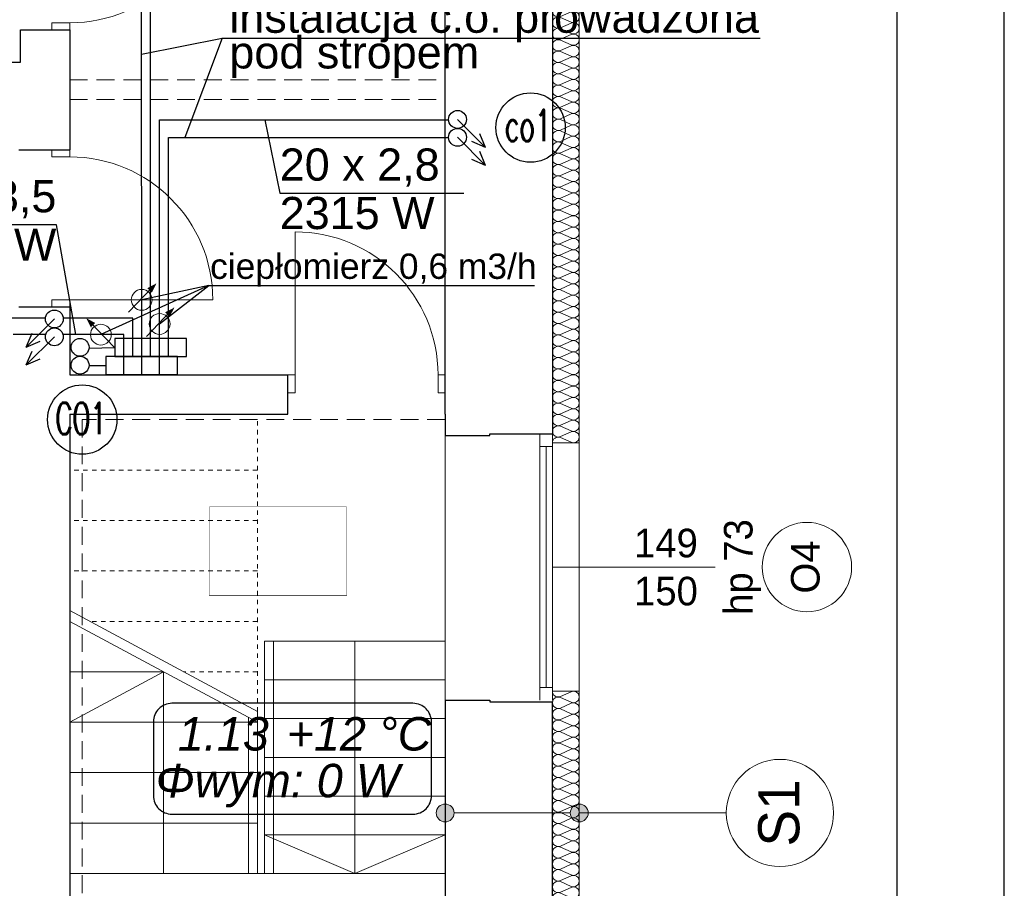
# Model space of a CAD drawing. Header units: inches. Extents: x -515158 to -470211, y -1887 to 84268.
# Tile 96 of 102: x -476067 to -470560, y 68194 to 73054. Entities that reach past the tile are written whole.
import ezdxf
from ezdxf.lldxf.tags import DXFTag

# ---------------------------------------------------------------- set-up
doc = ezdxf.new("R2010")
doc.units = ezdxf.units.IN
doc.header["$MEASUREMENT"] = 0
doc.set_wipeout_variables(frame=1)
doc.linetypes.add('Hidden Line', pattern=[50, 25, -25])
doc.linetypes.add('Krawędzie ukryte', pattern=[150, 100, -50])
for name, color, linetype in [('#opisy', 7, 'Continuous'), ('_TABELA', 7, 'Continuous'), ('Arch ocieplenie', 252, 'Continuous'), ('Arch opisy', 252, 'Continuous'), ('IS_Text_Armatury_Therm', 7, 'Continuous'), ('IS_Text_Konstrukcji', 7, 'Continuous')]:
    doc.layers.add(name, color=color, linetype=linetype)
for name, color, linetype, lineweight in [('#podkład', 252, 'Continuous', 9), ('_MK_ARMATURA', 2, 'Continuous', 15), ('Arch ocieplenie_Nr_Pióra__9', 252, 'Continuous', 9), ('Arch opisy okien_Nr_Pióra__9', 252, 'Continuous', 9), ('Arch opisy_Nr_Pióra__1', 252, 'Continuous', 25), ('Arch opisy_Nr_Pióra__21', 252, 'Continuous', 9), ('Arch opisy_Nr_Pióra__9', 252, 'Continuous', 9), ('Arch wykończenie_Nr_Pióra__3', 252, 'Continuous', 18), ('INWENT OPISY_Nr_Pióra__21', 252, 'Continuous', 9), ('INWENT. DRZWI_Nr_Pióra__5', 252, 'Continuous', 13), ('INWENT. OKNA_Nr_Pióra__21', 252, 'Continuous', 9), ('INWENT. OKNA_Nr_Pióra__5', 252, 'Continuous', 13), ('INWENT.ŚCIANY_Nr_Pióra__1', 252, 'Continuous', 25), ('INWENT.ŚCIANY_Nr_Pióra__21', 252, 'Continuous', 9), ('Istniejące schody_Nr_Pióra__5', 252, 'Continuous', 13), ('Istniejące stropy_Nr_Pióra__5', 252, 'Continuous', 13)]:
    doc.layers.add(name, color=color, linetype=linetype, lineweight=lineweight)
for name, color, linetype, true_color in [('IS_Grafika', 7, 'SOLID', 0x000000), ('IS_Opisy_działek_Therm', 7, 'SOLID', 0x000000), ('IS_Powrót', 5, 'DASH', 0x0000ff), ('IS_Rozdzielacze_Powrót', 5, 'DASH', 0x0000ff), ('IS_Rozdzielacze_Zasilanie', 1, 'SOLID', 0xff0000), ('IS_Zasilanie', 1, 'SOLID', 0xff0000)]:
    doc.layers.add(name, color=color, linetype=linetype, true_color=true_color)
doc.styles.add('GENERATED_STYLE_10', font='arial.ttf')
doc.styles.add('GENERATED_STYLE_4', font='txt')
doc.styles.add('GENERATED_STYLE_7', font='txt')
doc.styles.add('ROMANS', font='romans', dxfattribs={"width": 0.8})
tags = doc.linetypes.add('DASH', pattern=[15, 10, -5]).pattern_tags.tags
tags[6:7] = [DXFTag(74, 4), DXFTag(75, 0), DXFTag(340, '0'), DXFTag(46, 0.0), DXFTag(50, 0.0), DXFTag(44, 0.0), DXFTag(45, 0.0)]
tags[4:5] = [DXFTag(74, 4), DXFTag(75, 0), DXFTag(340, '0'), DXFTag(46, 0.0), DXFTag(50, 0.0), DXFTag(44, 0.0), DXFTag(45, 0.0)]
tags = doc.linetypes.add('SOLID', pattern=[10, 10, 0]).pattern_tags.tags
tags[6:7] = [DXFTag(74, 4), DXFTag(75, 0), DXFTag(340, '0'), DXFTag(46, 0.0), DXFTag(50, 0.0), DXFTag(44, 0.0), DXFTag(45, 0.0)]
tags[4:5] = [DXFTag(74, 4), DXFTag(75, 0), DXFTag(340, '0'), DXFTag(46, 0.0), DXFTag(50, 0.0), DXFTag(44, 0.0), DXFTag(45, 0.0)]

# ---------------------------------------------------------------- blocks, each defined once
blk = doc.blocks.new('Linia_144', base_point=(-471873.3, 69816.5))
at = {"layer": 'Arch opisy_Nr_Pióra__21', "linetype": 'Continuous'}
blk.add_line((-471873.3, 69816.5), (-471050.7, 69816.5), dxfattribs=at)
blk.add_circle((-470750.7, 69816.5), 300, dxfattribs=at)
blk = doc.blocks.new('Linia_143', base_point=(-472623.3, 69816.5))
at = {"layer": 'Arch opisy_Nr_Pióra__21', "linetype": 'Continuous'}
for points in [[(-472573.3, 69816.5), (-472577.1, 69835.7), (-472588, 69851.9), (-472604.2, 69862.7), (-472623.3, 69866.5), (-472642.5, 69862.7), (-472658.7, 69851.9), (-472669.5, 69835.7), (-472673.3, 69816.5), (-472669.5, 69797.4), (-472658.7, 69781.2), (-472642.5, 69770.3), (-472623.3, 69766.5), (-472604.2, 69770.3), (-472588, 69781.2), (-472577.1, 69797.4)], [(-471823.3, 69816.5), (-471827.1, 69835.7), (-471838, 69851.9), (-471854.2, 69862.7), (-471873.3, 69866.5), (-471892.5, 69862.7), (-471908.7, 69851.9), (-471919.5, 69835.7), (-471923.3, 69816.5), (-471919.5, 69797.4), (-471908.7, 69781.2), (-471892.5, 69770.3), (-471873.3, 69766.5), (-471854.2, 69770.3), (-471838, 69781.2), (-471827.1, 69797.4)]]:
    blk.add_hatch(color=256, dxfattribs=at).paths.add_polyline_path(points, flags=0)
blk.add_line((-472573.3, 69816.5), (-471923.3, 69816.5), dxfattribs=at)
for centre in [(-472623.3, 69816.5), (-471873.3, 69816.5)]:
    blk.add_circle(centre, 50, dxfattribs=at)
blk = doc.blocks.new('Izolacja cieplna 14_215', base_point=(-472023.3, 76017.6))
at = {"layer": 'Arch ocieplenie_Nr_Pióra__9', "linetype": 'Continuous'}
for p, q in [((-471918, 76015), (-471978.6, 75988.5)), ((-471978.6, 75983.2), (-471918, 75956.8)), ((-471918, 75951.4), (-471978.6, 75925)), ((-471978.6, 75919.7), (-471918, 75893.2)), ((-471918, 75887.9), (-471978.6, 75861.5)), ((-471978.6, 75856.1), (-471918, 75829.7)), ((-471918, 75824.3), (-471978.6, 75797.9)), ((-471978.6, 75792.6), (-471918, 75766.1)), ((-471918, 75760.8), (-471978.6, 75734.4)), ((-471978.6, 75729), (-471918, 75702.6)), ((-471918, 75697.3), (-471978.6, 75670.8)), ((-471978.6, 75665.5), (-471918, 75639.1)), ((-471918, 75633.7), (-471978.6, 75607.3)), ((-471978.6, 75602), (-471918, 75575.5)), ((-471918, 75570.2), (-471978.6, 75543.8)), ((-471978.6, 75538.4), (-471918, 75512)), ((-471918, 75506.7), (-471978.6, 75480.2)), ((-471978.6, 75474.9), (-471918, 75448.5)), ((-471918, 75443.1), (-471978.6, 75416.7)), ((-471978.6, 75411.3), (-471918, 75384.9)), ((-471918, 75379.6), (-471978.6, 75353.1)), ((-471978.6, 75347.8), (-471918, 75321.4)), ((-471918, 75316), (-471978.6, 75289.6)), ((-471978.6, 75284.3), (-471918, 75257.8)), ((-471918, 75252.5), (-471978.6, 75226.1)), ((-471978.6, 75220.7), (-471918, 75194.3)), ((-471918, 75189), (-471978.6, 75162.5)), ((-471978.6, 75157.2), (-471918, 75130.8)), ((-471918, 75125.4), (-471978.6, 75099)), ((-471978.6, 75093.7), (-471918, 75067.2)), ((-471918, 75061.9), (-471978.6, 75035.5)), ((-471978.6, 75030.1), (-471918, 75003.7)), ((-471918, 74998.3), (-471978.6, 74971.9)), ((-471978.6, 74966.6), (-471918, 74940.1)), ((-471918, 74934.8), (-471978.6, 74908.4)), ((-471978.6, 74903), (-471918, 74876.6)), ((-471918, 74871.3), (-471978.6, 74844.8)), ((-471978.6, 74839.5), (-471918, 74813.1)), ((-471918, 74807.7), (-471978.6, 74781.3)), ((-471978.6, 74776), (-471918, 74749.5)), ((-471918, 74744.2), (-471978.6, 74717.8)), ((-471978.6, 74712.4), (-471918, 74686)), ((-471918, 74680.7), (-471978.6, 74654.2)), ((-471978.6, 74648.9), (-471918, 74622.5)), ((-471918, 74617.1), (-471978.6, 74590.7)), ((-471978.6, 74585.3), (-471918, 74558.9)), ((-471918, 74553.6), (-471978.6, 74527.1)), ((-471978.6, 74521.8), (-471918, 74495.4)), ((-471918, 74490), (-471978.6, 74463.6)), ((-471978.6, 74458.3), (-471918, 74431.8)), ((-471918, 74426.5), (-471978.6, 74400.1)), ((-471978.6, 74394.7), (-471918, 74368.3)), ((-471918, 74363), (-471978.6, 74336.5)), ((-471978.6, 74331.2), (-471918, 74304.8)), ((-471918, 74299.4), (-471978.6, 74273)), ((-471978.6, 74267.7), (-471918, 74241.2)), ((-471918, 74235.9), (-471978.6, 74209.5)), ((-471978.6, 74204.1), (-471918, 74177.7)), ((-471918, 74172.3), (-471978.6, 74145.9)), ((-471978.6, 74140.6), (-471918, 74114.1)), ((-471918, 74108.8), (-471978.6, 74082.4)), ((-471978.6, 74077), (-471918, 74050.6)), ((-471918, 74045.3), (-471978.6, 74018.8)), ((-471978.6, 74013.5), (-471918, 73987.1)), ((-471918, 73981.7), (-471978.6, 73955.3)), ((-471978.6, 73950), (-471918, 73923.5)), ((-471918, 73918.2), (-471978.6, 73891.8)), ((-471978.6, 73886.4), (-471918, 73860)), ((-471918, 73854.7), (-471978.6, 73828.2)), ((-471978.6, 73822.9), (-471918, 73796.5)), ((-471918, 73791.1), (-471978.6, 73764.7)), ((-471978.6, 73759.3), (-471918, 73732.9)), ((-471918, 73727.6), (-471978.6, 73701.1)), ((-471978.6, 73695.8), (-471918, 73669.4)), ((-471918, 73664), (-471978.6, 73637.6)), ((-471978.6, 73632.3), (-471918, 73605.8)), ((-471918, 73600.5), (-471978.6, 73574.1)), ((-471978.6, 73568.7), (-471918, 73542.3)), ((-471918, 73537), (-471978.6, 73510.5)), ((-471978.6, 73505.2), (-471918, 73478.8)), ((-471918, 73473.4), (-471978.6, 73447)), ((-471978.6, 73441.7), (-471918, 73415.2)), ((-471918, 73409.9), (-471978.6, 73383.5)), ((-471978.6, 73378.1), (-471918, 73351.7)), ((-471918, 73346.3), (-471978.6, 73319.9)), ((-471978.6, 73314.6), (-471918, 73288.1)), ((-471918, 73282.8), (-471978.6, 73256.4)), ((-471978.6, 73251), (-471918, 73224.6)), ((-471918, 73219.3), (-471978.6, 73192.8)), ((-471978.6, 73187.5), (-471918, 73161.1)), ((-471918, 73155.7), (-471978.6, 73129.3)), ((-471978.6, 73124), (-471918, 73097.5)), ((-471918, 73092.2), (-471978.6, 73065.8)), ((-471978.6, 73060.4), (-471918, 73034)), ((-471918, 73028.7), (-471978.6, 73002.2)), ((-471978.6, 72996.9), (-471918, 72970.5)), ((-471918, 72965.1), (-471978.6, 72938.7)), ((-471978.6, 72933.3), (-471918, 72906.9)), ((-471918, 72901.6), (-471978.6, 72875.1)), ((-471978.6, 72869.8), (-471918, 72843.4)), ((-471918, 72838), (-471978.6, 72811.6)), ((-471978.6, 72806.3), (-471918, 72779.8)), ((-471918, 72774.5), (-471978.6, 72748.1)), ((-471978.6, 72742.7), (-471918, 72716.3)), ((-471918, 72711), (-471978.6, 72684.5)), ((-471978.6, 72679.2), (-471918, 72652.8)), ((-471918, 72647.4), (-471978.6, 72621)), ((-471978.6, 72615.7), (-471918, 72589.2)), ((-471918, 72583.9), (-471978.6, 72557.5)), ((-471978.6, 72552.1), (-471918, 72525.7)), ((-471918, 72520.3), (-471978.6, 72493.9)), ((-471978.6, 72488.6), (-471918, 72462.1)), ((-471918, 72456.8), (-471978.6, 72430.4)), ((-471978.6, 72425), (-471918, 72398.6)), ((-471918, 72393.3), (-471978.6, 72366.8)), ((-471978.6, 72361.5), (-471918, 72335.1)), ((-471918, 72329.7), (-471978.6, 72303.3)), ((-471978.6, 72298), (-471918, 72271.5)), ((-471918, 72266.2), (-471978.6, 72239.8)), ((-471978.6, 72234.4), (-471918, 72208)), ((-471918, 72202.7), (-471978.6, 72176.2)), ((-471978.6, 72170.9), (-471918, 72144.5)), ((-471918, 72139.1), (-471978.6, 72112.7)), ((-471978.6, 72107.3), (-471918, 72080.9)), ((-471918, 72075.6), (-471978.6, 72049.1)), ((-471978.6, 72043.8), (-471918, 72017.4)), ((-471918, 72012), (-471978.6, 71985.6)), ((-471978.6, 71980.3), (-471918, 71953.8)), ((-471918, 71948.5), (-471978.6, 71922.1)), ((-471978.6, 71916.7), (-471918, 71890.3))]:
    blk.add_line(p, q, dxfattribs=at)
for centre, start_param, end_param in [((-471991.4, 76017.6), 3.141593, 5.125182), ((-471905.2, 75985.9), 4.299595, 8.266775), ((-471991.4, 75954.1), 1.158004, 5.125183), ((-471905.2, 75922.3), 4.299595, 8.266775), ((-471991.4, 75890.6), 1.158004, 5.125183), ((-471991.4, 75827), 1.158004, 5.125183), ((-471905.2, 75858.8), 4.299595, 8.266775), ((-471991.4, 75763.5), 1.158004, 5.125183), ((-471905.2, 75795.2), 4.299595, 8.266775), ((-471991.4, 75699.9), 1.158004, 5.125183), ((-471905.2, 75731.7), 4.299595, 8.266775), ((-471905.2, 75668.2), 4.299595, 8.266775), ((-471991.4, 75636.4), 1.158004, 5.125183), ((-471905.2, 75604.6), 4.299595, 8.266775), ((-471991.4, 75572.9), 1.158004, 5.125183), ((-471905.2, 75541.1), 4.299595, 8.266775), ((-471991.4, 75509.3), 1.158004, 5.125183), ((-471905.2, 75477.6), 4.299595, 8.266775), ((-471991.4, 75445.8), 1.158004, 5.125183), ((-471991.4, 75382.2), 1.158004, 5.125183), ((-471905.2, 75414), 4.299595, 8.266775), ((-471991.4, 75318.7), 1.158004, 5.125183), ((-471905.2, 75350.5), 4.299595, 8.266775), ((-471905.2, 75286.9), 4.299595, 8.266775), ((-471991.4, 75255.2), 1.158004, 5.125183), ((-471905.2, 75223.4), 4.299595, 8.266775), ((-471991.4, 75191.6), 1.158004, 5.125183), ((-471905.2, 75159.9), 4.299595, 8.266775), ((-471991.4, 75128.1), 1.158004, 5.125183), ((-471905.2, 75096.3), 4.299595, 8.266775), ((-471991.4, 75064.6), 1.158004, 5.125183), ((-471991.4, 75001), 1.158004, 5.125183), ((-471905.2, 75032.8), 4.299595, 8.266775), ((-471991.4, 74937.5), 1.158004, 5.125183), ((-471905.2, 74969.2), 4.299595, 8.266775), ((-471991.4, 74873.9), 1.158004, 5.125183), ((-471905.2, 74905.7), 4.299595, 8.266775), ((-471905.2, 74842.2), 4.299595, 8.266775), ((-471991.4, 74810.4), 1.158004, 5.125183), ((-471905.2, 74778.6), 4.299595, 8.266775), ((-471991.4, 74746.9), 1.158004, 5.125183), ((-471905.2, 74715.1), 4.299595, 8.266775), ((-471991.4, 74683.3), 1.158004, 5.125183), ((-471905.2, 74651.6), 4.299595, 8.266775), ((-471991.4, 74619.8), 1.158004, 5.125183), ((-471991.4, 74556.2), 1.158004, 5.125183), ((-471905.2, 74588), 4.299595, 8.266775), ((-471991.4, 74492.7), 1.158004, 5.125183), ((-471905.2, 74524.5), 4.299595, 8.266775), ((-471905.2, 74460.9), 4.299595, 8.266775), ((-471991.4, 74429.2), 1.158004, 5.125183), ((-471905.2, 74397.4), 4.299595, 8.266775), ((-471991.4, 74365.6), 1.158004, 5.125183), ((-471905.2, 74333.9), 4.299595, 8.266775), ((-471991.4, 74302.1), 1.158004, 5.125183), ((-471905.2, 74270.3), 4.299595, 8.266775), ((-471991.4, 74238.6), 1.158004, 5.125183), ((-471991.4, 74175), 1.158004, 5.125183), ((-471905.2, 74206.8), 4.299595, 8.266775), ((-471991.4, 74111.5), 1.158004, 5.125183), ((-471905.2, 74143.2), 4.299595, 8.266775), ((-471991.4, 74047.9), 1.158004, 5.125183), ((-471905.2, 74079.7), 4.299595, 8.266775), ((-471905.2, 74016.2), 4.299595, 8.266775), ((-471991.4, 73984.4), 1.158004, 5.125183), ((-471905.2, 73952.6), 4.299595, 8.266775), ((-471991.4, 73920.9), 1.158004, 5.125183), ((-471905.2, 73889.1), 4.299595, 8.266775), ((-471991.4, 73857.3), 1.158004, 5.125183), ((-471905.2, 73825.6), 4.299595, 8.266775), ((-471991.4, 73793.8), 1.158004, 5.125183), ((-471991.4, 73730.2), 1.158004, 5.125183), ((-471905.2, 73762), 4.299595, 8.266775), ((-471991.4, 73666.7), 1.158004, 5.125183), ((-471905.2, 73698.5), 4.299595, 8.266775), ((-471905.2, 73634.9), 4.299595, 8.266775), ((-471991.4, 73603.2), 1.158004, 5.125183), ((-471905.2, 73571.4), 4.299595, 8.266775), ((-471991.4, 73539.6), 1.158004, 5.125183), ((-471905.2, 73507.9), 4.299595, 8.266775), ((-471991.4, 73476.1), 1.158004, 5.125183), ((-471905.2, 73444.3), 4.299595, 8.266775), ((-471991.4, 73412.6), 1.158004, 5.125183), ((-471991.4, 73349), 1.158004, 5.125183), ((-471905.2, 73380.8), 4.299595, 8.266775), ((-471991.4, 73285.5), 1.158004, 5.125183), ((-471905.2, 73317.2), 4.299595, 8.266775), ((-471991.4, 73221.9), 1.158004, 5.125183), ((-471905.2, 73253.7), 4.299595, 8.266775), ((-471905.2, 73190.2), 4.299595, 8.266775), ((-471991.4, 73158.4), 1.158004, 5.125183), ((-471905.2, 73126.6), 4.299595, 8.266775), ((-471991.4, 73094.9), 1.158004, 5.125183), ((-471905.2, 73063.1), 4.299595, 8.266775), ((-471991.4, 73031.3), 1.158004, 5.125183), ((-471905.2, 72999.6), 4.299595, 8.266775), ((-471991.4, 72967.8), 1.158004, 5.125183), ((-471991.4, 72904.2), 1.158004, 5.125183), ((-471905.2, 72936), 4.299595, 8.266775), ((-471991.4, 72840.7), 1.158004, 5.125183), ((-471905.2, 72872.5), 4.299595, 8.266775), ((-471905.2, 72808.9), 4.299595, 8.266775), ((-471991.4, 72777.2), 1.158004, 5.125183), ((-471905.2, 72745.4), 4.299595, 8.266775), ((-471991.4, 72713.6), 1.158004, 5.125183), ((-471905.2, 72681.9), 4.299595, 8.266775), ((-471991.4, 72650.1), 1.158004, 5.125183), ((-471905.2, 72618.3), 4.299595, 8.266775), ((-471991.4, 72586.6), 1.158004, 5.125183), ((-471991.4, 72523), 1.158004, 5.125183), ((-471905.2, 72554.8), 4.299595, 8.266775), ((-471991.4, 72459.5), 1.158004, 5.125183), ((-471905.2, 72491.2), 4.299595, 8.266775), ((-471991.4, 72395.9), 1.158004, 5.125183), ((-471905.2, 72427.7), 4.299595, 8.266775), ((-471905.2, 72364.2), 4.299595, 8.266775), ((-471991.4, 72332.4), 1.158004, 5.125183), ((-471905.2, 72300.6), 4.299595, 8.266775), ((-471991.4, 72268.9), 1.158004, 5.125183), ((-471905.2, 72237.1), 4.299595, 8.266775), ((-471991.4, 72205.3), 1.158004, 5.125183), ((-471905.2, 72173.6), 4.299595, 8.266775), ((-471991.4, 72141.8), 1.158004, 5.125183), ((-471991.4, 72078.2), 1.158004, 5.125183), ((-471905.2, 72110), 4.299595, 8.266775), ((-471991.4, 72014.7), 1.158004, 5.125183), ((-471905.2, 72046.5), 4.299595, 8.266775), ((-471905.2, 71982.9), 4.299595, 8.266775), ((-471991.4, 71951.2), 1.158004, 5.125183), ((-471905.2, 71919.4), 4.299595, 8.266775), ((-471991.4, 71887.6), 1.158004, 3.141593)]:
    blk.add_ellipse(centre, major_axis=(31.9, 0), ratio=0.995847, start_param=start_param, end_param=end_param, dxfattribs=at)
blk = doc.blocks.new('Izolacja cieplna 14_213', base_point=(-472023.3, 70497.6))
at = {"layer": 'Arch ocieplenie_Nr_Pióra__9', "linetype": 'Continuous'}
for p, q in [((-471918, 70494.9), (-471978.6, 70468.1)), ((-471978.6, 70462.7), (-471918, 70435.9)), ((-471918, 70430.5), (-471978.6, 70403.8)), ((-471978.6, 70398.3), (-471918, 70371.6)), ((-471918, 70366.1), (-471978.6, 70339.4)), ((-471978.6, 70334), (-471918, 70307.2)), ((-471918, 70301.8), (-471978.6, 70275)), ((-471978.6, 70269.6), (-471918, 70242.8)), ((-471918, 70237.4), (-471978.6, 70210.6)), ((-471978.6, 70205.2), (-471918, 70178.4)), ((-471918, 70173), (-471978.6, 70146.2)), ((-471978.6, 70140.8), (-471918, 70114)), ((-471918, 70108.6), (-471978.6, 70081.8)), ((-471978.6, 70076.4), (-471918, 70049.6)), ((-471918, 70044.2), (-471978.6, 70017.4)), ((-471978.6, 70012), (-471918, 69985.2)), ((-471918, 69979.8), (-471978.6, 69953)), ((-471978.6, 69947.6), (-471918, 69920.8)), ((-471918, 69915.4), (-471978.6, 69888.6)), ((-471978.6, 69883.2), (-471918, 69856.4)), ((-471918, 69851), (-471978.6, 69824.2)), ((-471978.6, 69818.8), (-471918, 69792)), ((-471918, 69786.6), (-471978.6, 69759.8)), ((-471978.6, 69754.4), (-471918, 69727.7)), ((-471918, 69722.2), (-471978.6, 69695.5)), ((-471978.6, 69690.1), (-471918, 69663.3)), ((-471918, 69657.9), (-471978.6, 69631.1)), ((-471978.6, 69625.7), (-471918, 69598.9)), ((-471918, 69593.5), (-471978.6, 69566.7)), ((-471978.6, 69561.3), (-471918, 69534.5)), ((-471918, 69529.1), (-471978.6, 69502.3)), ((-471978.6, 69496.9), (-471918, 69470.1)), ((-471918, 69464.7), (-471978.6, 69437.9)), ((-471978.6, 69432.5), (-471918, 69405.7)), ((-471918, 69400.3), (-471978.6, 69373.5)), ((-471978.6, 69368.1), (-471918, 69341.3)), ((-471918, 69335.9), (-471978.6, 69309.1)), ((-471978.6, 69303.7), (-471918, 69276.9)), ((-471918, 69271.5), (-471978.6, 69244.7)), ((-471978.6, 69239.3), (-471918, 69212.5)), ((-471918, 69207.1), (-471978.6, 69180.3)), ((-471978.6, 69174.9), (-471918, 69148.1)), ((-471918, 69142.7), (-471978.6, 69115.9)), ((-471978.6, 69110.5), (-471918, 69083.8)), ((-471918, 69078.3), (-471978.6, 69051.6)), ((-471978.6, 69046.1), (-471918, 69019.4)), ((-471918, 69014), (-471978.6, 68987.2)), ((-471978.6, 68981.8), (-471918, 68955)), ((-471918, 68949.6), (-471978.6, 68922.8)), ((-471978.6, 68917.4), (-471918, 68890.6)), ((-471918, 68885.2), (-471978.6, 68858.4)), ((-471978.6, 68853), (-471918, 68826.2)), ((-471918, 68820.8), (-471978.6, 68794)), ((-471978.6, 68788.6), (-471918, 68761.8)), ((-471918, 68756.4), (-471978.6, 68729.6)), ((-471978.6, 68724.2), (-471918, 68697.4)), ((-471918, 68692), (-471978.6, 68665.2)), ((-471978.6, 68659.8), (-471918, 68633)), ((-471918, 68627.6), (-471978.6, 68600.8)), ((-471978.6, 68595.4), (-471918, 68568.6)), ((-471918, 68563.2), (-471978.6, 68536.4)), ((-471978.6, 68531), (-471918, 68504.2)), ((-471918, 68498.8), (-471978.6, 68472)), ((-471978.6, 68466.6), (-471918, 68439.8)), ((-471918, 68434.4), (-471978.6, 68407.7)), ((-471978.6, 68402.2), (-471918, 68375.5)), ((-471918, 68370), (-471978.6, 68343.3)), ((-471978.6, 68337.9), (-471918, 68311.1)), ((-471918, 68305.7), (-471978.6, 68278.9)), ((-471978.6, 68273.5), (-471918, 68246.7)), ((-471918, 68241.3), (-471978.6, 68214.5)), ((-471978.6, 68209.1), (-471918, 68182.3)), ((-471918, 68176.9), (-471978.6, 68150.1)), ((-471978.6, 68144.7), (-471918, 68117.9)), ((-471918, 68112.5), (-471978.6, 68085.7)), ((-471978.6, 68080.3), (-471918, 68053.5)), ((-471918, 68048.1), (-471978.6, 68021.3)), ((-471978.6, 68015.9), (-471918, 67989.1)), ((-471918, 67983.7), (-471978.6, 67956.9)), ((-471978.6, 67951.5), (-471918, 67924.7)), ((-471918, 67919.3), (-471978.6, 67892.5)), ((-471978.6, 67887.1), (-471918, 67860.3))]:
    blk.add_line(p, q, dxfattribs=at)
for centre, start_param, end_param in [((-471905.2, 70465.4), 5.870392, 9.837571), ((-471991.4, 70433.2), 2.7288, 6.695979), ((-471991.4, 70497.6), 4.712389, 6.695979), ((-471991.4, 70368.9), 2.7288, 6.695979), ((-471905.2, 70401), 5.870392, 9.837571), ((-471991.4, 70304.5), 2.7288, 6.695979), ((-471905.2, 70336.7), 5.870392, 9.837571), ((-471905.2, 70272.3), 5.870392, 9.837571), ((-471991.4, 70240.1), 2.7288, 6.695979), ((-471905.2, 70207.9), 5.870392, 9.837571), ((-471991.4, 70175.7), 2.7288, 6.695979), ((-471905.2, 70143.5), 5.870392, 9.837571), ((-471991.4, 70111.3), 2.7288, 6.695979), ((-471905.2, 70079.1), 5.870392, 9.837571), ((-471991.4, 70046.9), 2.7288, 6.695979), ((-471991.4, 69982.5), 2.7288, 6.695979), ((-471905.2, 70014.7), 5.870392, 9.837571), ((-471991.4, 69918.1), 2.7288, 6.695979), ((-471905.2, 69950.3), 5.870392, 9.837571), ((-471905.2, 69885.9), 5.870392, 9.837571), ((-471991.4, 69853.7), 2.7288, 6.695979), ((-471905.2, 69821.5), 5.870392, 9.837571), ((-471991.4, 69789.3), 2.7288, 6.695979), ((-471905.2, 69757.1), 5.870392, 9.837571), ((-471991.4, 69725), 2.7288, 6.695979), ((-471991.4, 69660.6), 2.7288, 6.695979), ((-471905.2, 69692.8), 5.870392, 9.837571), ((-471991.4, 69596.2), 2.7288, 6.695979), ((-471905.2, 69628.4), 5.870392, 9.837571), ((-471991.4, 69531.8), 2.7288, 6.695979), ((-471905.2, 69564), 5.870392, 9.837571), ((-471905.2, 69499.6), 5.870392, 9.837571), ((-471991.4, 69467.4), 2.7288, 6.695979), ((-471905.2, 69435.2), 5.870392, 9.837571), ((-471991.4, 69403), 2.7288, 6.695979), ((-471905.2, 69370.8), 5.870392, 9.837571), ((-471991.4, 69338.6), 2.7288, 6.695979), ((-471991.4, 69274.2), 2.7288, 6.695979), ((-471905.2, 69306.4), 5.870392, 9.837571), ((-471991.4, 69209.8), 2.7288, 6.695979), ((-471905.2, 69242), 5.870392, 9.837571), ((-471991.4, 69145.4), 2.7288, 6.695979), ((-471905.2, 69177.6), 5.870392, 9.837571), ((-471905.2, 69113.2), 5.870392, 9.837571), ((-471991.4, 69081), 2.7288, 6.695979), ((-471905.2, 69048.9), 5.870392, 9.837571), ((-471991.4, 69016.7), 2.7288, 6.695979), ((-471905.2, 68984.5), 5.870392, 9.837571), ((-471991.4, 68952.3), 2.7288, 6.695979), ((-471991.4, 68887.9), 2.7288, 6.695979), ((-471905.2, 68920.1), 5.870392, 9.837571), ((-471991.4, 68823.5), 2.7288, 6.695979), ((-471905.2, 68855.7), 5.870392, 9.837571), ((-471991.4, 68759.1), 2.7288, 6.695979), ((-471905.2, 68791.3), 5.870392, 9.837571), ((-471905.2, 68726.9), 5.870392, 9.837571), ((-471991.4, 68694.7), 2.7288, 6.695979), ((-471905.2, 68662.5), 5.870392, 9.837571), ((-471991.4, 68630.3), 2.7288, 6.695979), ((-471905.2, 68598.1), 5.870392, 9.837571), ((-471991.4, 68565.9), 2.7288, 6.695979), ((-471991.4, 68501.5), 2.7288, 6.695979), ((-471905.2, 68533.7), 5.870392, 9.837571), ((-471991.4, 68437.1), 2.7288, 6.695979), ((-471905.2, 68469.3), 5.870392, 9.837571), ((-471991.4, 68372.8), 2.7288, 6.695979), ((-471905.2, 68404.9), 5.870392, 9.837571), ((-471905.2, 68340.6), 5.870392, 9.837571), ((-471991.4, 68308.4), 2.7288, 6.695979), ((-471905.2, 68276.2), 5.870392, 9.837571), ((-471991.4, 68244), 2.7288, 6.695979), ((-471905.2, 68211.8), 5.870392, 9.837571), ((-471991.4, 68179.6), 2.7288, 6.695979), ((-471991.4, 68115.2), 2.7288, 6.695979), ((-471905.2, 68147.4), 5.870392, 9.837571), ((-471991.4, 68050.8), 2.7288, 6.695979), ((-471905.2, 68083), 5.870392, 9.837571), ((-471991.4, 67986.4), 2.7288, 6.695979), ((-471905.2, 68018.6), 5.870392, 9.837571), ((-471905.2, 67954.2), 5.870392, 9.837571), ((-471991.4, 67922), 2.7288, 6.695979), ((-471905.2, 67889.8), 5.870392, 9.837571), ((-471991.4, 67857.6), 2.7288, 4.712389)]:
    blk.add_ellipse(centre, major_axis=(0, -32.2), ratio=0.990886, start_param=start_param, end_param=end_param, dxfattribs=at)
blk = doc.blocks.new('p1')
at = {"layer": 'Arch opisy_Nr_Pióra__9', "color": 252, "linetype": 'Continuous'}
blk.add_circle((-470599.8, 68979.3), 250, dxfattribs=at)
at = {"layer": 'Arch wykończenie_Nr_Pióra__3', "color": 252, "linetype": 'Continuous'}
for p, q in [((-471873.3, 73804.3), (-471873.3, 69674.3)), ((-472023.3, 69674.3), (-471873.3, 69674.3)), ((-472023.3, 68284.3), (-471873.3, 68284.3)), ((-471873.3, 65494.3), (-471873.3, 68284.3))]:
    blk.add_line(p, q, dxfattribs=at)
at = {"layer": 'INWENT OPISY_Nr_Pióra__21', "color": 252, "linetype": 'Continuous', "flags": 128}
blk.add_lwpolyline([(-473174.4, 68820.3), (-473942.4, 68820.3), (-473942.4, 69314.4), (-473174.4, 69314.4)], close=True, dxfattribs=at)
at = {"layer": 'INWENT. DRZWI_Nr_Pióra__5', "color": 252, "linetype": 'Continuous'}
for p, q in [((-474723.3, 72024.3), (-474823.3, 72024.3)), ((-474823.3, 72024.3), (-474823.3, 71984.3)), ((-474723.3, 71984.3), (-474723.3, 72024.3)), ((-474823.3, 71274.3), (-474823.3, 71314.3)), ((-474723.3, 71274.3), (-474823.3, 71274.3)), ((-474723.3, 71314.3), (-474723.3, 71274.3)), ((-473463.3, 70054.3), (-473463.3, 70854.3)), ((-474723.3, 70474.3), (-474823.3, 70474.3)), ((-474823.3, 70474.3), (-474823.3, 70434.3)), ((-474723.3, 70434.3), (-474723.3, 70474.3)), ((-474723.3, 70474.3), (-473923.3, 70474.3)), ((-473503.3, 70054.3), (-473463.3, 70054.3)), ((-473463.3, 70054.3), (-473463.3, 69954.3)), ((-472623.3, 70054.3), (-472663.3, 70054.3)), ((-472663.3, 70054.3), (-472663.3, 69954.3)), ((-473463.3, 69954.3), (-473503.3, 69954.3)), ((-472663.3, 69954.3), (-472623.3, 69954.3))]:
    blk.add_line(p, q, dxfattribs=at)
for centre, start, end in [((-474723.3, 72824.3), 270, 0), ((-474723.3, 70474.3), 0, 90), ((-473463.3, 70054.3), 0, 90)]:
    blk.add_arc(centre, 800, start, end, dxfattribs=at)
at = {"layer": 'INWENT. OKNA_Nr_Pióra__5', "color": 252, "linetype": 'Continuous'}
for p, q in [((-472093.3, 69724.3), (-472093.3, 68234.3)), ((-472023.3, 69724.3), (-472023.3, 68234.3)), ((-472023.3, 69654.3), (-472093.3, 69654.3)), ((-472058.3, 68304.3), (-472058.3, 69654.3)), ((-472023.3, 68979.3), (-471113.3, 68979.3)), ((-472023.3, 68304.3), (-472093.3, 68304.3))]:
    blk.add_line(p, q, dxfattribs=at)
at = {"layer": 'INWENT.ŚCIANY_Nr_Pióra__1', "color": 252, "linetype": 'Continuous'}
for p, q in [((-472623.3, 70054.3), (-472623.3, 73754.3)), ((-472023.3, 73754.3), (-472023.3, 69724.3)), ((-474998.3, 71984.3), (-474723.3, 71984.3)), ((-474998.3, 71804.3), (-474998.3, 71984.3)), ((-474723.3, 71984.3), (-474723.3, 71314.3)), ((-477268.3, 71804.3), (-474998.3, 71804.3)), ((-475008.3, 71314.3), (-474723.3, 71314.3)), ((-475008.3, 70434.3), (-474723.3, 70434.3)), ((-474723.3, 70434.3), (-474723.3, 70054.3)), ((-474723.3, 70054.3), (-473503.3, 70054.3)), ((-473503.3, 69834.3), (-473503.3, 70054.3)), ((-472623.3, 69834.3), (-472623.3, 70054.3)), ((-474723.3, 69834.3), (-474723.3, 66254.3)), ((-474723.3, 69834.3), (-473503.3, 69834.3)), ((-472623.3, 69834.3), (-472623.3, 69714.3)), ((-472623.3, 69714.3), (-472373.3, 69714.3)), ((-472373.3, 69724.3), (-472023.3, 69724.3)), ((-472373.3, 69714.3), (-472373.3, 69724.3)), ((-472623.3, 68234.3), (-472623.3, 66254.3)), ((-472623.3, 68234.3), (-472373.3, 68234.3)), ((-472373.3, 68234.3), (-472373.3, 68224.3)), ((-472373.3, 68224.3), (-472023.3, 68224.3)), ((-472023.3, 65644.3), (-472023.3, 68224.3))]:
    blk.add_line(p, q, dxfattribs=at)
at = {"layer": 'INWENT.ŚCIANY_Nr_Pióra__21', "color": 252, "linetype": 'Continuous'}
for p, q in [((-472623.3, 68234.3), (-472623.3, 69714.3)), ((-471873.3, 68284.3), (-471873.3, 69674.3))]:
    blk.add_line(p, q, dxfattribs=at)
at = {"layer": 'Istniejące schody_Nr_Pióra__5', "color": 252, "linetype": 'Hidden Line'}
for p, q in [((-473673.3, 69522.1), (-474723.3, 69522.1)), ((-473673.3, 68675.4), (-474611.7, 68675.4)), ((-473673.3, 68393.2), (-474086.7, 68393.2))]:
    blk.add_line(p, q, dxfattribs=at)
at = {"layer": 'Istniejące schody_Nr_Pióra__5', "color": 252, "linetype": 'Continuous'}
for p, q in [((-474723.3, 68735.4), (-473673.3, 68171)), ((-474723.3, 68675.4), (-473673.3, 68111)), ((-473633.3, 68564.3), (-473633.3, 67264.3)), ((-472623.3, 68564.3), (-473633.3, 68564.3)), ((-473583.3, 68564.3), (-473583.3, 67264.3)), ((-473128.3, 68564.3), (-473128.3, 67264.3)), ((-474198.3, 68393.2), (-474723.3, 68393.2)), ((-474198.3, 68393.2), (-474723.3, 68111)), ((-474198.3, 67264.3), (-474198.3, 68393.2)), ((-472623.3, 68347.6), (-473633.3, 68347.6)), ((-473723.3, 67264.3), (-473723.3, 68137.9)), ((-473673.3, 67264.3), (-473673.3, 68171)), ((-473673.3, 68111), (-474723.3, 68111)), ((-472623.3, 68131), (-473633.3, 68131)), ((-472623.3, 67914.3), (-473633.3, 67914.3)), ((-473673.3, 67828.8), (-474723.3, 67828.8)), ((-472623.3, 67697.6), (-473633.3, 67697.6)), ((-473673.3, 67546.5), (-474723.3, 67546.5)), ((-473128.3, 67264.3), (-473633.3, 67481)), ((-472623.3, 67481), (-473633.3, 67481)), ((-473128.3, 67264.3), (-472623.3, 67481)), ((-473673.3, 67264.3), (-474723.3, 67264.3)), ((-473633.3, 67264.3), (-473673.3, 67264.3)), ((-472623.3, 67264.3), (-473633.3, 67264.3))]:
    blk.add_line(p, q, dxfattribs=at)
at = {"layer": 'Istniejące stropy_Nr_Pióra__5', "color": 252, "linetype": 'Krawędzie ukryte'}
for p, q in [((-474723.3, 71704.3), (-472623.3, 71704.3)), ((-474723.3, 71594.3), (-472623.3, 71594.3)), ((-474653.3, 69804.3), (-474653.3, 66254.3)), ((-472623.3, 69804.3), (-474653.3, 69804.3))]:
    blk.add_line(p, q, dxfattribs=at)
at = {"layer": 'Arch ocieplenie', "color": 252, "linetype": 'Continuous', "lineweight": 13}
for name, p in [('Izolacja cieplna 14_215', (-472023.3, 73804.3)), ('Izolacja cieplna 14_213', (-472023.3, 68284.3))]:
    blk.add_blockref(name, p, dxfattribs=at)
at = {"layer": 'Arch opisy', "color": 252, "linetype": 'Continuous'}
for name, p in [('Linia_144', (-471873.3, 67603.2)), ('Linia_143', (-472623.3, 67603.2))]:
    blk.add_blockref(name, p, dxfattribs=at)
at = {"layer": 'Arch opisy okien_Nr_Pióra__9', "color": 252, "linetype": 'Continuous', "insert": (-470688.9, 68979.3), "char_height": 160, "attachment_point": 2, "rotation": 90, "style": 'GENERATED_STYLE_10'}
blk.add_mtext('{O4}', dxfattribs=at)
at = {"layer": 'Arch opisy_Nr_Pióra__1', "color": 252, "linetype": 'Continuous', "insert": (-470872.1, 67603.2), "char_height": 230, "attachment_point": 2, "rotation": 90, "style": 'GENERATED_STYLE_7'}
blk.add_mtext('{S1}', dxfattribs=at)
at = {"layer": 'INWENT OPISY_Nr_Pióra__21', "color": 252, "linetype": 'Continuous', "insert": (-473558.4, 69222.4), "char_height": 300, "attachment_point": 8, "rotation": 180, "style": 'GENERATED_STYLE_4'}
blk.add_mtext('{1.13 }', dxfattribs=at)
at = {"layer": 'INWENT. OKNA_Nr_Pióra__21', "color": 252, "linetype": 'Continuous', "insert": (-471064, 68979.3), "char_height": 160, "attachment_point": 2, "rotation": 90, "style": 'GENERATED_STYLE_7'}
blk.add_mtext('{hp 73}', dxfattribs=at)
at = {"layer": 'INWENT. OKNA_Nr_Pióra__21', "color": 252, "linetype": 'Continuous', "insert": (-471388.3, 69193.5), "char_height": 160, "width": 709.227, "attachment_point": 2, "line_spacing_factor": 1.007581, "style": 'GENERATED_STYLE_7'}
blk.add_mtext('{149\\P150}', dxfattribs=at)
at = {"color": 252, "linetype": 'Continuous', "ltscale": 1915572.239183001}
blk.add_wipeout([(-473174.4, 68820.3), (-473942.4, 68820.3), (-473942.4, 69314.4), (-473174.4, 69314.4)], dxfattribs=at).dxf.layer = 'INWENT OPISY_Nr_Pióra__21'
at = {"layer": 'Istniejące schody_Nr_Pióra__5', "color": 252, "linetype": 'Hidden Line'}
for p, q in [((-473673.3, 68171), (-473673.3, 69804.3)), ((-473673.3, 69239.9), (-474723.3, 69239.9)), ((-473673.3, 68957.6), (-474723.3, 68957.6))]:
    blk.add_line(p, q, dxfattribs=at)

msp = doc.modelspace()

# ---------------------------------------------------------------- block references
at = {"layer": '#podkład'}
msp.add_blockref('p1', (-1064.1, 1012.8), dxfattribs=at)

# ---------------------------------------------------------------- next in the draw order: hatches: boundary and pattern name
at = {"layer": '_MK_ARMATURA', "ltscale": 130}
for points in [[(-475305.9, 71577.1), (-475353.8, 71552.4), (-475330.6, 71529.2)], [(-475205.8, 71442), (-475253.6, 71417.3), (-475230.5, 71394.2)], [(-475692.3, 71382.3), (-475644.4, 71357.6), (-475667.6, 71334.4)]]:
    msp.add_hatch(color=256, dxfattribs=at).paths.add_polyline_path(points)

# ---------------------------------------------------------------- next in the draw order: linework, layer by layer
at = {"layer": '#opisy', "color": 0, "linetype": 'Continuous'}
for centre in [(-473209.9, 72450.8), (-475717.4, 70817.1)]:
    msp.add_circle(centre, 194, dxfattribs=at)
for p, q in [((-473618.1, 72496.5), (-473460.9, 72339.2)), ((-473618.1, 72396.5), (-473460.9, 72239.2)), ((-473460.9, 72339.2), (-473538.4, 72372.5)), ((-473460.9, 72339.2), (-473494.1, 72416.7)), ((-473460.9, 72239.2), (-473538.4, 72272.5)), ((-473460.9, 72239.2), (-473494.1, 72316.7)), ((-475008.5, 71568), (-475613.2, 71292.3)), ((-475008.5, 71568), (-475385, 71487.1)), ((-475284.8, 71352.1), (-475008.5, 71568)), ((-475008.5, 71568), (-473188.6, 71568)), ((-475873.6, 71380.1), (-476030.9, 71222.9)), ((-476030.9, 71222.9), (-475997.6, 71300.4)), ((-475873.6, 71280.1), (-476030.9, 71122.9)), ((-476030.9, 71222.9), (-475953.3, 71256.2)), ((-476030.9, 71122.9), (-475997.6, 71200.4)), ((-476030.9, 71122.9), (-475953.3, 71156.2))]:
    msp.add_line(p, q)
at = {"layer": '_MK_ARMATURA', "ltscale": 130}
for p, q in [((-475325.5, 71556.9), (-475458.3, 71417.3)), ((-475305.9, 71577.1), (-475330.6, 71529.2)), ((-475205.8, 71442), (-475230.5, 71394.2)), ((-475692.3, 71382.3), (-475667.6, 71334.4)), ((-475225.4, 71421.9), (-475358.1, 71282.3)), ((-475672.7, 71362.1), (-475539.9, 71222.5))]:
    msp.add_line(p, q, dxfattribs=at)
for centre in [(-475385, 71487.1), (-475284.8, 71352.1), (-475613.2, 71292.3)]:
    msp.add_circle(centre, 58.2, dxfattribs=at)
at = {"layer": '_TABELA', "color": 7}
msp.add_lwpolyline([(-512559.7, 84268.3), (-470559.7, 84268.3), (-512559.7, 84268.3), (-512559.7, 54568.3), (-470559.7, 54568.3), (-470559.7, 84268.3)], dxfattribs=at)
msp.add_lwpolyline([(-471159.7, 83658.3), (-510059.7, 83658.3), (-510059.7, 55178.3), (-471159.7, 55178.3)], close=True, dxfattribs=at)
at = {"layer": 'IS_Grafika', "ltscale": 10}
for centre in [(-473618.1, 72496.5), (-473618.1, 72396.5), (-475873.6, 71380.1), (-475873.6, 71280.1), (-475729.7, 71221.2), (-475729.7, 71121.2)]:
    msp.add_ellipse(centre, major_axis=(50, 0), ratio=1, dxfattribs=at)
at = {"layer": 'IS_Opisy_działek_Therm', "ltscale": 10}
for p, q in [((-475385.4, 72862.3), (-474934.6, 72950.8)), ((-474934.6, 72950.8), (-475143.1, 72395.9)), ((-474934.6, 72950.8), (-471925.1, 72950.8)), ((-474696.1, 72493.5), (-474612.9, 72084.4)), ((-474612.9, 72084.4), (-473582.9, 72084.4)), ((-475862.2, 71907.4), (-476892.2, 71907.4)), ((-475753.6, 71292.3), (-475862.2, 71907.4))]:
    msp.add_line(p, q, dxfattribs=at)
at = {"layer": 'IS_Powrót', "color": 5, "lineweight": 30, "ltscale": 10}
for p, q in [((-475334.8, 71169.8), (-475334.8, 74126.8)), ((-475234.8, 71169.8), (-475234.8, 72395.9)), ((-475234.8, 72395.9), (-473668.1, 72395.9)), ((-475434.8, 71384.9), (-475823.8, 71384.9)), ((-475434.8, 71169.8), (-475434.8, 71384.9))]:
    msp.add_line(p, q, dxfattribs=at)
at = {"layer": 'IS_Powrót', "color": 5, "ltscale": 10}
for p, q in [((-475923.4, 71384.9), (-476200.7, 71384.9)), ((-475679.9, 71217.4), (-475534.8, 71219.8))]:
    msp.add_line(p, q, dxfattribs=at)
at = {"layer": 'IS_Rozdzielacze_Powrót', "linetype": 'SOLID', "ltscale": 10}
for p, q in [((-475134.8, 71269.8), (-475534.8, 71269.8)), ((-475534.8, 71269.8), (-475534.8, 71169.8)), ((-475134.8, 71169.8), (-475134.8, 71269.8)), ((-475534.8, 71169.8), (-475134.8, 71169.8)), ((-475534.8, 71169.8), (-475534.8, 71169.8))]:
    msp.add_line(p, q, dxfattribs=at)
at = {"layer": 'IS_Rozdzielacze_Zasilanie', "ltscale": 10}
for p, q in [((-475184.8, 71169.8), (-475584.8, 71169.8)), ((-475584.8, 71169.8), (-475584.8, 71069.8)), ((-475184.8, 71069.8), (-475184.8, 71169.8)), ((-475584.8, 71069.8), (-475184.8, 71069.8)), ((-475584.8, 71069.8), (-475584.8, 71069.8))]:
    msp.add_line(p, q, dxfattribs=at)
at = {"layer": 'IS_Text_Konstrukcji', "color": 18, "linetype": 'SOLID', "ltscale": 10, "true_color": 0x000000}
msp.add_lwpolyline([(-475215.8, 68609.5), (-473867.5, 68609.5, 0.414214), (-473764.1, 68712.8), (-473764.1, 69126.1, 0.414214), (-473867.5, 69229.5), (-475215.8, 69229.5, 0.414214), (-475319.1, 69126.1), (-475319.1, 68712.8, 0.414214), (-475215.8, 68609.5)], format="xyb", dxfattribs=at)
at = {"layer": 'IS_Zasilanie', "color": 1, "lineweight": 30, "ltscale": 10}
for p, q in [((-475384.8, 71069.8), (-475385.9, 74026.8)), ((-475284.8, 71069.8), (-475284.8, 72493.5)), ((-475284.8, 72493.5), (-473668, 72493.5)), ((-475484.8, 71292.3), (-475825.1, 71292.3)), ((-475484.8, 71069.8), (-475484.8, 71292.3))]:
    msp.add_line(p, q, dxfattribs=at)
at = {"layer": 'IS_Zasilanie', "color": 1, "ltscale": 10}
for p, q in [((-475922.1, 71292.3), (-476103.2, 71292.3)), ((-475679.8, 71120.1), (-475584.8, 71119.8))]:
    msp.add_line(p, q, dxfattribs=at)

# ---------------------------------------------------------------- next in the draw order: texts
at = {"layer": '#opisy', "color": 3, "style": 'ROMANS', "width": 0.6}
for s, p in [('co1', (-473353.5, 72374.6)), ('CO1', (-475867.2, 70734.8))]:
    msp.add_text(s, height=176.4, dxfattribs=at).set_placement(p)
at = {"layer": 'IS_Opisy_działek_Therm', "ltscale": 10, "char_height": 180}
for s, insert, attachment_point in [('\\fArial|b0|i0;instalacja c.o. prowadzona', (-474894.8, 72926.9), 7), ('\\fArial|b0|i0;pod stropem', (-474894.8, 72727.4), 7), ('\\fArial|b0|i0;20 x 2,8', (-474612.9, 72120.4), 7), ('\\fArial|b0|i0;25 x 3,5', (-475862.2, 71943.4), 9), ('\\fArial|b0|i0;2315 W', (-474612.9, 72062.8), 1), ('\\fArial|b0|i0;3058 W', (-475862.2, 71885.8), 3)]:
    msp.add_mtext(s, dxfattribs=dict(at, insert=insert, attachment_point=attachment_point))
at = {"layer": 'IS_Text_Armatury_Therm', "color": 18, "linetype": 'SOLID', "true_color": 0x000000, "insert": (-475002.5, 71561.5), "char_height": 141.732, "attachment_point": 7}
msp.add_mtext('\\fArial|b0|i0;ciep\\fArial|b0|i0|c238;łomierz 0,6 m3/h\\fArial|b0|i0;  ', dxfattribs=at)
at = {"layer": 'IS_Text_Konstrukcji', "color": 18, "linetype": 'SOLID', "ltscale": 10, "true_color": 0x000000, "char_height": 187.2}
for s, insert, attachment_point in [('\\fArial|b0|i1;1.13', (-474674.1, 68962.7), 9), ('\\fArial|b0|i1;+12 °C', (-474574.1, 68962.7), 7), ('\\fArial|b0|i1;Φwym: 0 W', (-474624.1, 68890.7), 2)]:
    msp.add_mtext(s, dxfattribs=dict(at, insert=insert, attachment_point=attachment_point))

doc.saveas('drawing.dxf')
